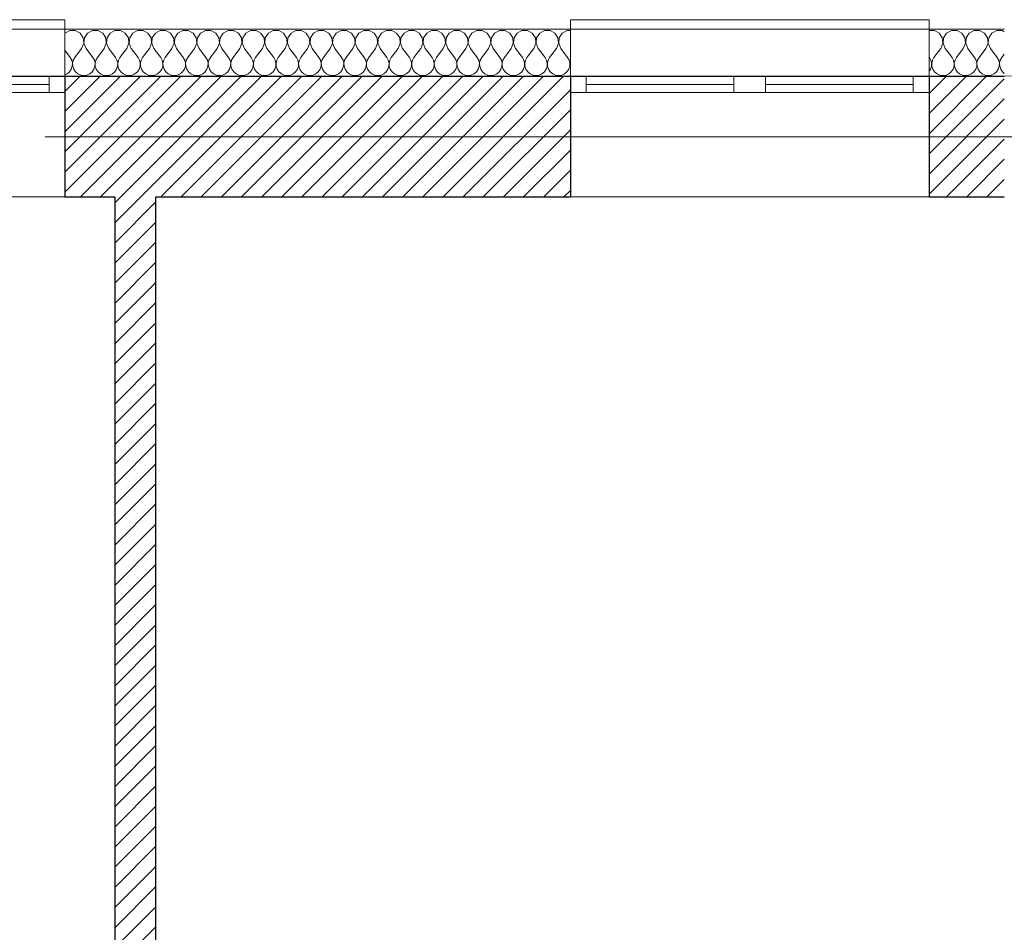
# Model space of a CAD drawing. Header units: millimetres. Extents: x -21056 to 421, y 9759 to 15589.
# Tile 119 of 120: x -175 to 136, y 11067 to 11355. Entities that reach past the tile are written whole.
import ezdxf

# ---------------------------------------------------------------- set-up
doc = ezdxf.new("R2010")
doc.units = ezdxf.units.MM
doc.header["$LTSCALE"] = 25
doc.header["$MEASUREMENT"] = 0
doc.linetypes.add('Kropki i Kreski', pattern=[670.277762, 352.777767, -176.388884, 0, -141.111112])
for name, color, linetype in [('Konstrukcja - Siatki mod', 7, 'Continuous'), ('KR_INW', 7, 'Continuous'), ('NAPIS_SODON', 7, 'Continuous')]:
    doc.layers.add(name, color=color, linetype=linetype)
for name, color, linetype, lineweight in [('Konstrukcja - Siatki mod_Nr_pióra__48', 1, 'Continuous', 15), ('KR_INW_Nr_pióra__101', 252, 'Continuous', 5), ('KR_INW_Nr_pióra__102', 3, 'Continuous', 5), ('KR_INW_Nr_pióra__27', 7, 'Continuous', 25), ('KR_INW_Nr_pióra__47', 7, 'Continuous', 15), ('NAPIS_SODON_Nr_pióra__1', 7, 'Continuous', 13), ('Okna ArchiCADa_Nr_pióra__1', 7, 'Continuous', 13)]:
    doc.layers.add(name, color=color, linetype=linetype, lineweight=lineweight)
pattern_1 = [(45, (0, 0), (-31.819804, 31.819804), [])]

# ---------------------------------------------------------------- blocks, each defined once
blk = doc.blocks.new('Strop_1', base_point=(179225, 121523.3))
at = {"layer": 'NAPIS_SODON_Nr_pióra__1', "linetype": 'Continuous', "flags": 128}
blk.add_lwpolyline([(179225, 121523.3), (179225.9, 107003.8), (250898.3, 107008.3), (250897.4, 121527.8)], close=True, dxfattribs=at)
blk = doc.blocks.new('*X320')
at = {"layer": 'KR_INW_Nr_pióra__102', "linetype": 'Continuous'}
for p, q in [((246098.4, 121670.9), (246083.2, 121662.8)), ((246115.8, 121670.9), (246098.4, 121670.9)), ((246131.2, 121662.7), (246115.8, 121670.9)), ((246140.8, 121648.2), (246131.2, 121662.7)), ((246154.5, 121662.7), (246144.9, 121648.2)), ((246169.9, 121670.9), (246154.5, 121662.7)), ((246187.3, 121670.9), (246169.9, 121670.9)), ((246202.6, 121662.7), (246187.3, 121670.9)), ((246212.2, 121648.2), (246202.6, 121662.7)), ((246226, 121662.7), (246216.3, 121648.2)), ((246241.3, 121670.9), (246226, 121662.7)), ((246258.7, 121670.9), (246241.3, 121670.9)), ((246274, 121662.7), (246258.7, 121670.9)), ((246283.7, 121648.2), (246274, 121662.7)), ((246297.4, 121662.7), (246287.8, 121648.2)), ((246312.7, 121670.9), (246297.4, 121662.7)), ((246330.1, 121670.9), (246312.7, 121670.9)), ((246345.5, 121662.7), (246330.1, 121670.9)), ((246355.1, 121648.2), (246345.5, 121662.7)), ((246368.8, 121662.7), (246359.2, 121648.2)), ((246384.2, 121670.9), (246368.8, 121662.7)), ((246401.6, 121670.9), (246384.2, 121670.9)), ((246416.9, 121662.7), (246401.6, 121670.9)), ((246426.5, 121648.2), (246416.9, 121662.7)), ((246440.3, 121662.7), (246430.6, 121648.2)), ((246455.6, 121670.9), (246440.3, 121662.7)), ((246473, 121670.9), (246455.6, 121670.9)), ((246488.3, 121662.7), (246473, 121670.9)), ((246497.9, 121648.2), (246488.3, 121662.7)), ((246511.7, 121662.7), (246502.1, 121648.2)), ((246527, 121670.9), (246511.7, 121662.7)), ((246544.4, 121670.9), (246527, 121670.9)), ((246559.7, 121662.7), (246544.4, 121670.9)), ((246569.4, 121648.2), (246559.7, 121662.7)), ((246583.1, 121662.7), (246573.5, 121648.2)), ((246598.4, 121670.9), (246583.1, 121662.7)), ((246615.8, 121670.9), (246598.4, 121670.9)), ((246631.2, 121662.7), (246615.8, 121670.9)), ((246640.8, 121648.2), (246631.2, 121662.7)), ((246654.5, 121662.7), (246644.9, 121648.2)), ((246669.9, 121670.9), (246654.5, 121662.7)), ((246687.3, 121670.9), (246669.9, 121670.9)), ((246702.6, 121662.7), (246687.3, 121670.9)), ((246712.2, 121648.2), (246702.6, 121662.7)), ((246726, 121662.7), (246716.3, 121648.2)), ((246741.3, 121670.9), (246726, 121662.7)), ((246758.7, 121670.9), (246741.3, 121670.9)), ((246774, 121662.7), (246758.7, 121670.9)), ((246783.7, 121648.2), (246774, 121662.7)), ((246797.4, 121662.7), (246787.8, 121648.2)), ((246812.7, 121670.9), (246797.4, 121662.7)), ((246830.1, 121670.9), (246812.7, 121670.9)), ((246845.5, 121662.7), (246830.1, 121670.9)), ((246855.1, 121648.2), (246845.5, 121662.7)), ((246868.8, 121662.7), (246859.2, 121648.2)), ((246884.2, 121670.9), (246868.8, 121662.7)), ((246901.6, 121670.9), (246884.2, 121670.9)), ((246916.9, 121662.7), (246901.6, 121670.9)), ((246926.5, 121648.2), (246916.9, 121662.7)), ((246940.3, 121662.7), (246930.6, 121648.2)), ((246955.6, 121670.9), (246940.3, 121662.7)), ((246973, 121670.9), (246955.6, 121670.9)), ((246988.3, 121662.7), (246973, 121670.9)), ((246997.9, 121648.2), (246988.3, 121662.7)), ((247011.7, 121662.7), (247002.1, 121648.2)), ((247027, 121670.9), (247011.7, 121662.7)), ((247044.4, 121670.9), (247027, 121670.9)), ((247059.7, 121662.7), (247044.4, 121670.9)), ((247069.4, 121648.2), (247059.7, 121662.7)), ((247083.1, 121662.7), (247073.5, 121648.2)), ((247098.4, 121670.9), (247083.1, 121662.7)), ((247115.8, 121670.9), (247098.4, 121670.9)), ((247131.2, 121662.7), (247115.8, 121670.9)), ((247140.8, 121648.2), (247131.2, 121662.7)), ((247154.5, 121662.7), (247144.9, 121648.2)), ((247169.9, 121670.9), (247154.5, 121662.7)), ((247187.3, 121670.9), (247169.9, 121670.9)), ((247202.6, 121662.7), (247187.3, 121670.9)), ((247212.2, 121648.2), (247202.6, 121662.7)), ((247226, 121662.7), (247216.3, 121648.2)), ((247241.3, 121670.9), (247226, 121662.7)), ((247258.7, 121670.9), (247241.3, 121670.9)), ((247274, 121662.7), (247258.7, 121670.9)), ((247283.7, 121648.2), (247274, 121662.7)), ((247297.4, 121662.7), (247287.8, 121648.2)), ((247312.7, 121670.9), (247297.4, 121662.7)), ((247330.1, 121670.9), (247312.7, 121670.9)), ((247345.5, 121662.7), (247330.1, 121670.9)), ((247355.1, 121648.2), (247345.5, 121662.7)), ((247368.8, 121662.7), (247359.2, 121648.2)), ((247384.2, 121670.9), (247368.8, 121662.7)), ((247401.6, 121670.9), (247384.2, 121670.9)), ((247416.9, 121662.7), (247401.6, 121670.9)), ((247426.5, 121648.2), (247416.9, 121662.7)), ((247440.3, 121662.7), (247430.6, 121648.2)), ((247455.6, 121670.9), (247440.3, 121662.7)), ((247473, 121670.9), (247455.6, 121670.9)), ((247488.3, 121662.7), (247473, 121670.9)), ((247497.9, 121648.2), (247488.3, 121662.7)), ((247511.7, 121662.7), (247502.1, 121648.2)), ((247527, 121670.9), (247511.7, 121662.7)), ((247544.4, 121670.9), (247527, 121670.9)), ((247559.7, 121662.7), (247544.4, 121670.9)), ((247569.4, 121648.2), (247559.7, 121662.7)), ((247583.1, 121662.7), (247573.5, 121648.2)), ((247598.4, 121670.9), (247583.1, 121662.7)), ((247615.8, 121670.9), (247598.4, 121670.9)), ((247631.2, 121662.7), (247615.8, 121670.9)), ((247640.8, 121648.2), (247631.2, 121662.7)), ((247654.5, 121662.7), (247644.9, 121648.2)), ((247669.9, 121670.9), (247654.5, 121662.7)), ((247679.9, 121670.9), (247669.9, 121670.9)), ((246135.7, 121614.9), (246142.4, 121630.9)), ((246142.4, 121630.9), (246140.8, 121648.2)), ((246144.9, 121648.2), (246143.3, 121630.9)), ((246143.3, 121630.9), (246150, 121614.9)), ((246207.1, 121614.9), (246213.9, 121630.9)), ((246213.9, 121630.9), (246212.2, 121648.2)), ((246216.3, 121648.2), (246214.7, 121630.9)), ((246214.7, 121630.9), (246221.4, 121614.9)), ((246278.6, 121614.9), (246285.3, 121630.9)), ((246285.3, 121630.9), (246283.7, 121648.2)), ((246287.8, 121648.2), (246286.1, 121630.9)), ((246286.1, 121630.9), (246292.9, 121614.9)), ((246350, 121614.9), (246356.7, 121630.9)), ((246356.7, 121630.9), (246355.1, 121648.2)), ((246359.2, 121648.2), (246357.6, 121630.9)), ((246357.6, 121630.9), (246364.3, 121614.9)), ((246421.4, 121614.9), (246428.2, 121630.9)), ((246428.2, 121630.9), (246426.5, 121648.2)), ((246430.6, 121648.2), (246429, 121630.9)), ((246429, 121630.9), (246435.7, 121614.9)), ((246492.9, 121614.9), (246499.6, 121630.9)), ((246499.6, 121630.9), (246497.9, 121648.2)), ((246502.1, 121648.2), (246500.4, 121630.9)), ((246500.4, 121630.9), (246507.1, 121614.9)), ((246564.3, 121614.9), (246571, 121630.9)), ((246571, 121630.9), (246569.4, 121648.2)), ((246573.5, 121648.2), (246571.8, 121630.9)), ((246571.8, 121630.9), (246578.6, 121614.9)), ((246635.7, 121614.9), (246642.4, 121630.9)), ((246642.4, 121630.9), (246640.8, 121648.2)), ((246644.9, 121648.2), (246643.3, 121630.9)), ((246643.3, 121630.9), (246650, 121614.9)), ((246707.1, 121614.9), (246713.9, 121630.9)), ((246713.9, 121630.9), (246712.2, 121648.2)), ((246716.3, 121648.2), (246714.7, 121630.9)), ((246714.7, 121630.9), (246721.4, 121614.9)), ((246778.6, 121614.9), (246785.3, 121630.9)), ((246785.3, 121630.9), (246783.7, 121648.2)), ((246787.8, 121648.2), (246786.1, 121630.9)), ((246786.1, 121630.9), (246792.9, 121614.9)), ((246850, 121614.9), (246856.7, 121630.9)), ((246856.7, 121630.9), (246855.1, 121648.2)), ((246859.2, 121648.2), (246857.6, 121630.9)), ((246857.6, 121630.9), (246864.3, 121614.9)), ((246921.4, 121614.9), (246928.2, 121630.9)), ((246928.2, 121630.9), (246926.5, 121648.2)), ((246930.6, 121648.2), (246929, 121630.9)), ((246929, 121630.9), (246935.7, 121614.9)), ((246992.9, 121614.9), (246999.6, 121630.9)), ((246999.6, 121630.9), (246997.9, 121648.2)), ((247002.1, 121648.2), (247000.4, 121630.9)), ((247000.4, 121630.9), (247007.1, 121614.9)), ((247064.3, 121614.9), (247071, 121630.9)), ((247071, 121630.9), (247069.4, 121648.2)), ((247073.5, 121648.2), (247071.8, 121630.9)), ((247071.8, 121630.9), (247078.6, 121614.9)), ((247135.7, 121614.9), (247142.4, 121630.9)), ((247142.4, 121630.9), (247140.8, 121648.2)), ((247144.9, 121648.2), (247143.3, 121630.9)), ((247143.3, 121630.9), (247150, 121614.9)), ((247207.1, 121614.9), (247213.9, 121630.9)), ((247213.9, 121630.9), (247212.2, 121648.2)), ((247216.3, 121648.2), (247214.7, 121630.9)), ((247214.7, 121630.9), (247221.4, 121614.9)), ((247278.6, 121614.9), (247285.3, 121630.9)), ((247285.3, 121630.9), (247283.7, 121648.2)), ((247287.8, 121648.2), (247286.1, 121630.9)), ((247286.1, 121630.9), (247292.9, 121614.9)), ((247350, 121614.9), (247356.7, 121630.9)), ((247356.7, 121630.9), (247355.1, 121648.2)), ((247359.2, 121648.2), (247357.6, 121630.9)), ((247357.6, 121630.9), (247364.3, 121614.9)), ((247421.4, 121614.9), (247428.2, 121630.9)), ((247428.2, 121630.9), (247426.5, 121648.2)), ((247430.6, 121648.2), (247429, 121630.9)), ((247429, 121630.9), (247435.7, 121614.9)), ((247492.9, 121614.9), (247499.6, 121630.9)), ((247499.6, 121630.9), (247497.9, 121648.2)), ((247502.1, 121648.2), (247500.4, 121630.9)), ((247500.4, 121630.9), (247507.1, 121614.9)), ((247564.3, 121614.9), (247571, 121630.9)), ((247571, 121630.9), (247569.4, 121648.2)), ((247573.5, 121648.2), (247571.8, 121630.9)), ((247571.8, 121630.9), (247578.6, 121614.9)), ((247635.7, 121614.9), (247642.4, 121630.9)), ((247642.4, 121630.9), (247640.8, 121648.2)), ((247644.9, 121648.2), (247643.3, 121630.9)), ((247643.3, 121630.9), (247650, 121614.9)), ((246083.2, 121608.7), (246100, 121586.3)), ((246135.7, 121614.9), (246114.3, 121586.3)), ((246150, 121614.9), (246171.4, 121586.3)), ((246207.1, 121614.9), (246185.7, 121586.3)), ((246221.4, 121614.9), (246242.9, 121586.3)), ((246278.6, 121614.9), (246257.1, 121586.3)), ((246292.9, 121614.9), (246314.3, 121586.3)), ((246350, 121614.9), (246328.6, 121586.3)), ((246364.3, 121614.9), (246385.7, 121586.3)), ((246421.4, 121614.9), (246400, 121586.3)), ((246435.7, 121614.9), (246457.1, 121586.3)), ((246492.9, 121614.9), (246471.4, 121586.3)), ((246507.1, 121614.9), (246528.6, 121586.3)), ((246564.3, 121614.9), (246542.9, 121586.3)), ((246578.6, 121614.9), (246600, 121586.3)), ((246635.7, 121614.9), (246614.3, 121586.3)), ((246650, 121614.9), (246671.4, 121586.3)), ((246707.1, 121614.9), (246685.7, 121586.3)), ((246721.4, 121614.9), (246742.9, 121586.3)), ((246778.6, 121614.9), (246757.1, 121586.3)), ((246792.9, 121614.9), (246814.3, 121586.3)), ((246850, 121614.9), (246828.6, 121586.3)), ((246864.3, 121614.9), (246885.7, 121586.3)), ((246921.4, 121614.9), (246900, 121586.3)), ((246935.7, 121614.9), (246957.1, 121586.3)), ((246992.9, 121614.9), (246971.4, 121586.3)), ((247007.1, 121614.9), (247028.6, 121586.3)), ((247064.3, 121614.9), (247042.9, 121586.3)), ((247078.6, 121614.9), (247100, 121586.3)), ((247135.7, 121614.9), (247114.3, 121586.3)), ((247150, 121614.9), (247171.4, 121586.3)), ((247207.1, 121614.9), (247185.7, 121586.3)), ((247221.4, 121614.9), (247242.9, 121586.3)), ((247278.6, 121614.9), (247257.1, 121586.3)), ((247292.9, 121614.9), (247314.3, 121586.3)), ((247350, 121614.9), (247328.6, 121586.3)), ((247364.3, 121614.9), (247385.7, 121586.3)), ((247421.4, 121614.9), (247400, 121586.3)), ((247435.7, 121614.9), (247457.1, 121586.3)), ((247492.9, 121614.9), (247471.4, 121586.3)), ((247507.1, 121614.9), (247528.6, 121586.3)), ((247564.3, 121614.9), (247542.9, 121586.3)), ((247578.6, 121614.9), (247600, 121586.3)), ((247635.7, 121614.9), (247614.3, 121586.3)), ((247650, 121614.9), (247671.4, 121586.3)), ((246104.8, 121577.7), (246100, 121586.3)), ((246107, 121568.1), (246104.8, 121577.7)), ((246106.5, 121558.2), (246107, 121568.1)), ((246109.5, 121577.7), (246107.3, 121568.1)), ((246107.3, 121568.1), (246107.8, 121558.2)), ((246114.3, 121586.3), (246109.5, 121577.7)), ((246176.2, 121577.7), (246171.4, 121586.3)), ((246178.4, 121568.1), (246176.2, 121577.7)), ((246177.9, 121558.2), (246178.4, 121568.1)), ((246180.9, 121577.7), (246178.7, 121568.1)), ((246178.7, 121568.1), (246179.2, 121558.2)), ((246185.7, 121586.3), (246180.9, 121577.7)), ((246247.6, 121577.7), (246242.9, 121586.3)), ((246249.9, 121568.1), (246247.6, 121577.7)), ((246249.4, 121558.2), (246249.9, 121568.1)), ((246252.4, 121577.7), (246250.1, 121568.1)), ((246250.1, 121568.1), (246250.6, 121558.2)), ((246257.1, 121586.3), (246252.4, 121577.7)), ((246319.1, 121577.7), (246314.3, 121586.3)), ((246321.3, 121568.1), (246319.1, 121577.7)), ((246320.8, 121558.2), (246321.3, 121568.1)), ((246323.8, 121577.7), (246321.6, 121568.1)), ((246321.6, 121568.1), (246322.1, 121558.2)), ((246328.6, 121586.3), (246323.8, 121577.7)), ((246390.5, 121577.7), (246385.7, 121586.3)), ((246392.7, 121568.1), (246390.5, 121577.7)), ((246392.2, 121558.2), (246392.7, 121568.1)), ((246395.2, 121577.7), (246393, 121568.1)), ((246393, 121568.1), (246393.5, 121558.2)), ((246400, 121586.3), (246395.2, 121577.7)), ((246461.9, 121577.7), (246457.1, 121586.3)), ((246464.1, 121568.1), (246461.9, 121577.7)), ((246463.7, 121558.2), (246464.1, 121568.1)), ((246466.7, 121577.7), (246464.4, 121568.1)), ((246464.4, 121568.1), (246464.9, 121558.2)), ((246471.4, 121586.3), (246466.7, 121577.7)), ((246533.3, 121577.7), (246528.6, 121586.3)), ((246535.6, 121568.1), (246533.3, 121577.7)), ((246535.1, 121558.2), (246535.6, 121568.1)), ((246538.1, 121577.7), (246535.9, 121568.1)), ((246535.9, 121568.1), (246536.3, 121558.2)), ((246542.9, 121586.3), (246538.1, 121577.7)), ((246604.8, 121577.7), (246600, 121586.3)), ((246607, 121568.1), (246604.8, 121577.7)), ((246606.5, 121558.2), (246607, 121568.1)), ((246609.5, 121577.7), (246607.3, 121568.1)), ((246607.3, 121568.1), (246607.8, 121558.2)), ((246614.3, 121586.3), (246609.5, 121577.7)), ((246676.2, 121577.7), (246671.4, 121586.3)), ((246678.4, 121568.1), (246676.2, 121577.7)), ((246677.9, 121558.2), (246678.4, 121568.1)), ((246680.9, 121577.7), (246678.7, 121568.1)), ((246678.7, 121568.1), (246679.2, 121558.2)), ((246685.7, 121586.3), (246680.9, 121577.7)), ((246747.6, 121577.7), (246742.9, 121586.3)), ((246749.9, 121568.1), (246747.6, 121577.7)), ((246749.4, 121558.2), (246749.9, 121568.1)), ((246752.4, 121577.7), (246750.1, 121568.1)), ((246750.1, 121568.1), (246750.6, 121558.2)), ((246757.1, 121586.3), (246752.4, 121577.7)), ((246819.1, 121577.7), (246814.3, 121586.3)), ((246821.3, 121568.1), (246819.1, 121577.7)), ((246820.8, 121558.2), (246821.3, 121568.1)), ((246823.8, 121577.7), (246821.6, 121568.1)), ((246821.6, 121568.1), (246822.1, 121558.2)), ((246828.6, 121586.3), (246823.8, 121577.7)), ((246890.5, 121577.7), (246885.7, 121586.3)), ((246892.7, 121568.1), (246890.5, 121577.7)), ((246892.2, 121558.2), (246892.7, 121568.1)), ((246895.2, 121577.7), (246893, 121568.1)), ((246893, 121568.1), (246893.5, 121558.2)), ((246900, 121586.3), (246895.2, 121577.7)), ((246961.9, 121577.7), (246957.1, 121586.3)), ((246964.1, 121568.1), (246961.9, 121577.7)), ((246963.7, 121558.2), (246964.1, 121568.1)), ((246966.7, 121577.7), (246964.4, 121568.1)), ((246964.4, 121568.1), (246964.9, 121558.2)), ((246971.4, 121586.3), (246966.7, 121577.7)), ((247033.3, 121577.7), (247028.6, 121586.3)), ((247035.6, 121568.1), (247033.3, 121577.7)), ((247035.1, 121558.2), (247035.6, 121568.1)), ((247038.1, 121577.7), (247035.9, 121568.1)), ((247035.9, 121568.1), (247036.3, 121558.2)), ((247042.9, 121586.3), (247038.1, 121577.7)), ((247104.8, 121577.7), (247100, 121586.3)), ((247107, 121568.1), (247104.8, 121577.7)), ((247106.5, 121558.2), (247107, 121568.1)), ((247109.5, 121577.7), (247107.3, 121568.1)), ((247107.3, 121568.1), (247107.8, 121558.2)), ((247114.3, 121586.3), (247109.5, 121577.7)), ((247176.2, 121577.7), (247171.4, 121586.3)), ((247178.4, 121568.1), (247176.2, 121577.7)), ((247177.9, 121558.2), (247178.4, 121568.1)), ((247180.9, 121577.7), (247178.7, 121568.1)), ((247178.7, 121568.1), (247179.2, 121558.2)), ((247185.7, 121586.3), (247180.9, 121577.7)), ((247247.6, 121577.7), (247242.9, 121586.3)), ((247249.9, 121568.1), (247247.6, 121577.7)), ((247249.4, 121558.2), (247249.9, 121568.1)), ((247252.4, 121577.7), (247250.1, 121568.1)), ((247250.1, 121568.1), (247250.6, 121558.2)), ((247257.1, 121586.3), (247252.4, 121577.7)), ((247319.1, 121577.7), (247314.3, 121586.3)), ((247321.3, 121568.1), (247319.1, 121577.7)), ((247320.8, 121558.2), (247321.3, 121568.1)), ((247323.8, 121577.7), (247321.6, 121568.1)), ((247321.6, 121568.1), (247322.1, 121558.2)), ((247328.6, 121586.3), (247323.8, 121577.7)), ((247390.5, 121577.7), (247385.7, 121586.3)), ((247392.7, 121568.1), (247390.5, 121577.7)), ((247392.2, 121558.2), (247392.7, 121568.1)), ((247395.2, 121577.7), (247393, 121568.1)), ((247393, 121568.1), (247393.5, 121558.2)), ((247400, 121586.3), (247395.2, 121577.7)), ((247461.9, 121577.7), (247457.1, 121586.3)), ((247464.1, 121568.1), (247461.9, 121577.7)), ((247463.7, 121558.2), (247464.1, 121568.1)), ((247466.7, 121577.7), (247464.4, 121568.1)), ((247464.4, 121568.1), (247464.9, 121558.2)), ((247471.4, 121586.3), (247466.7, 121577.7)), ((247533.3, 121577.7), (247528.6, 121586.3)), ((247535.6, 121568.1), (247533.3, 121577.7)), ((247535.1, 121558.2), (247535.6, 121568.1)), ((247538.1, 121577.7), (247535.9, 121568.1)), ((247535.9, 121568.1), (247536.3, 121558.2)), ((247542.9, 121586.3), (247538.1, 121577.7)), ((247604.8, 121577.7), (247600, 121586.3)), ((247607, 121568.1), (247604.8, 121577.7)), ((247606.5, 121558.2), (247607, 121568.1)), ((247609.5, 121577.7), (247607.3, 121568.1)), ((247607.3, 121568.1), (247607.8, 121558.2)), ((247614.3, 121586.3), (247609.5, 121577.7)), ((247676.2, 121577.7), (247671.4, 121586.3)), ((247678.4, 121568.1), (247676.2, 121577.7)), ((247677.9, 121558.2), (247678.4, 121568.1)), ((247679.9, 121573.3), (247678.7, 121568.1)), ((247678.7, 121568.1), (247679.2, 121558.2)), ((246083.2, 121531.4), (246090.2, 121534.5)), ((246090.2, 121534.5), (246097.8, 121540.8)), ((246097.8, 121540.8), (246103.4, 121548.9)), ((246103.4, 121548.9), (246106.5, 121558.2)), ((246107.8, 121558.2), (246110.9, 121548.9)), ((246110.9, 121548.9), (246116.5, 121540.8)), ((246116.5, 121540.8), (246124.1, 121534.5)), ((246124.1, 121534.5), (246133.1, 121530.5)), ((246152.6, 121530.5), (246161.6, 121534.5)), ((246161.6, 121534.5), (246169.2, 121540.8)), ((246169.2, 121540.8), (246174.8, 121548.9)), ((246174.8, 121548.9), (246177.9, 121558.2)), ((246179.2, 121558.2), (246182.3, 121548.9)), ((246182.3, 121548.9), (246187.9, 121540.8)), ((246187.9, 121540.8), (246195.5, 121534.5)), ((246195.5, 121534.5), (246204.5, 121530.5)), ((246224, 121530.5), (246233.1, 121534.5)), ((246233.1, 121534.5), (246240.6, 121540.8)), ((246240.6, 121540.8), (246246.2, 121548.9)), ((246246.2, 121548.9), (246249.4, 121558.2)), ((246250.6, 121558.2), (246253.8, 121548.9)), ((246253.8, 121548.9), (246259.4, 121540.8)), ((246259.4, 121540.8), (246266.9, 121534.5)), ((246266.9, 121534.5), (246276, 121530.5)), ((246295.5, 121530.5), (246304.5, 121534.5)), ((246304.5, 121534.5), (246312.1, 121540.8)), ((246312.1, 121540.8), (246317.7, 121548.9)), ((246317.7, 121548.9), (246320.8, 121558.2)), ((246322.1, 121558.2), (246325.2, 121548.9)), ((246325.2, 121548.9), (246330.8, 121540.8)), ((246330.8, 121540.8), (246338.4, 121534.5)), ((246338.4, 121534.5), (246347.4, 121530.5)), ((246366.9, 121530.5), (246375.9, 121534.5)), ((246375.9, 121534.5), (246383.5, 121540.8)), ((246383.5, 121540.8), (246389.1, 121548.9)), ((246389.1, 121548.9), (246392.2, 121558.2)), ((246393.5, 121558.2), (246396.6, 121548.9)), ((246396.6, 121548.9), (246402.2, 121540.8)), ((246402.2, 121540.8), (246409.8, 121534.5)), ((246409.8, 121534.5), (246418.8, 121530.5)), ((246438.3, 121530.5), (246447.3, 121534.5)), ((246447.3, 121534.5), (246454.9, 121540.8)), ((246454.9, 121540.8), (246460.5, 121548.9)), ((246460.5, 121548.9), (246463.7, 121558.2)), ((246464.9, 121558.2), (246468.1, 121548.9)), ((246468.1, 121548.9), (246473.6, 121540.8)), ((246473.6, 121540.8), (246481.2, 121534.5)), ((246481.2, 121534.5), (246490.2, 121530.5)), ((246509.8, 121530.5), (246518.8, 121534.5)), ((246518.8, 121534.5), (246526.4, 121540.8)), ((246526.4, 121540.8), (246531.9, 121548.9)), ((246531.9, 121548.9), (246535.1, 121558.2)), ((246536.3, 121558.2), (246539.5, 121548.9)), ((246539.5, 121548.9), (246545.1, 121540.8)), ((246545.1, 121540.8), (246552.7, 121534.5)), ((246552.7, 121534.5), (246561.7, 121530.5)), ((246581.2, 121530.5), (246590.2, 121534.5)), ((246590.2, 121534.5), (246597.8, 121540.8)), ((246597.8, 121540.8), (246603.4, 121548.9)), ((246603.4, 121548.9), (246606.5, 121558.2)), ((246607.8, 121558.2), (246610.9, 121548.9)), ((246610.9, 121548.9), (246616.5, 121540.8)), ((246616.5, 121540.8), (246624.1, 121534.5)), ((246624.1, 121534.5), (246633.1, 121530.5)), ((246652.6, 121530.5), (246661.6, 121534.5)), ((246661.6, 121534.5), (246669.2, 121540.8)), ((246669.2, 121540.8), (246674.8, 121548.9)), ((246674.8, 121548.9), (246677.9, 121558.2)), ((246679.2, 121558.2), (246682.3, 121548.9)), ((246682.3, 121548.9), (246687.9, 121540.8)), ((246687.9, 121540.8), (246695.5, 121534.5)), ((246695.5, 121534.5), (246704.5, 121530.5)), ((246724, 121530.5), (246733.1, 121534.5)), ((246733.1, 121534.5), (246740.6, 121540.8)), ((246740.6, 121540.8), (246746.2, 121548.9)), ((246746.2, 121548.9), (246749.4, 121558.2)), ((246750.6, 121558.2), (246753.8, 121548.9)), ((246753.8, 121548.9), (246759.4, 121540.8)), ((246759.4, 121540.8), (246766.9, 121534.5)), ((246766.9, 121534.5), (246776, 121530.5)), ((246795.5, 121530.5), (246804.5, 121534.5)), ((246804.5, 121534.5), (246812.1, 121540.8)), ((246812.1, 121540.8), (246817.7, 121548.9)), ((246817.7, 121548.9), (246820.8, 121558.2)), ((246822.1, 121558.2), (246825.2, 121548.9)), ((246825.2, 121548.9), (246830.8, 121540.8)), ((246830.8, 121540.8), (246838.4, 121534.5)), ((246838.4, 121534.5), (246847.4, 121530.5)), ((246866.9, 121530.5), (246875.9, 121534.5)), ((246875.9, 121534.5), (246883.5, 121540.8)), ((246883.5, 121540.8), (246889.1, 121548.9)), ((246889.1, 121548.9), (246892.2, 121558.2)), ((246893.5, 121558.2), (246896.6, 121548.9)), ((246896.6, 121548.9), (246902.2, 121540.8)), ((246902.2, 121540.8), (246909.8, 121534.5)), ((246909.8, 121534.5), (246918.8, 121530.5)), ((246938.3, 121530.5), (246947.3, 121534.5)), ((246947.3, 121534.5), (246954.9, 121540.8)), ((246954.9, 121540.8), (246960.5, 121548.9)), ((246960.5, 121548.9), (246963.7, 121558.2)), ((246964.9, 121558.2), (246968.1, 121548.9)), ((246968.1, 121548.9), (246973.6, 121540.8)), ((246973.6, 121540.8), (246981.2, 121534.5)), ((246981.2, 121534.5), (246990.2, 121530.5)), ((247009.8, 121530.5), (247018.8, 121534.5)), ((247018.8, 121534.5), (247026.4, 121540.8)), ((247026.4, 121540.8), (247031.9, 121548.9)), ((247031.9, 121548.9), (247035.1, 121558.2)), ((247036.3, 121558.2), (247039.5, 121548.9)), ((247039.5, 121548.9), (247045.1, 121540.8)), ((247045.1, 121540.8), (247052.7, 121534.5)), ((247052.7, 121534.5), (247061.7, 121530.5)), ((247081.2, 121530.5), (247090.2, 121534.5)), ((247090.2, 121534.5), (247097.8, 121540.8)), ((247097.8, 121540.8), (247103.4, 121548.9)), ((247103.4, 121548.9), (247106.5, 121558.2)), ((247107.8, 121558.2), (247110.9, 121548.9)), ((247110.9, 121548.9), (247116.5, 121540.8)), ((247116.5, 121540.8), (247124.1, 121534.5)), ((247124.1, 121534.5), (247133.1, 121530.5)), ((247152.6, 121530.5), (247161.6, 121534.5)), ((247161.6, 121534.5), (247169.2, 121540.8)), ((247169.2, 121540.8), (247174.8, 121548.9)), ((247174.8, 121548.9), (247177.9, 121558.2)), ((247179.2, 121558.2), (247182.3, 121548.9)), ((247182.3, 121548.9), (247187.9, 121540.8)), ((247187.9, 121540.8), (247195.5, 121534.5)), ((247195.5, 121534.5), (247204.5, 121530.5)), ((247224, 121530.5), (247233.1, 121534.5)), ((247233.1, 121534.5), (247240.6, 121540.8)), ((247240.6, 121540.8), (247246.2, 121548.9)), ((247246.2, 121548.9), (247249.4, 121558.2)), ((247250.6, 121558.2), (247253.8, 121548.9)), ((247253.8, 121548.9), (247259.4, 121540.8)), ((247259.4, 121540.8), (247266.9, 121534.5)), ((247266.9, 121534.5), (247276, 121530.5)), ((247295.5, 121530.5), (247304.5, 121534.5)), ((247304.5, 121534.5), (247312.1, 121540.8)), ((247312.1, 121540.8), (247317.7, 121548.9)), ((247317.7, 121548.9), (247320.8, 121558.2)), ((247322.1, 121558.2), (247325.2, 121548.9)), ((247325.2, 121548.9), (247330.8, 121540.8)), ((247330.8, 121540.8), (247338.4, 121534.5)), ((247338.4, 121534.5), (247347.4, 121530.5)), ((247366.9, 121530.5), (247375.9, 121534.5)), ((247375.9, 121534.5), (247383.5, 121540.8)), ((247383.5, 121540.8), (247389.1, 121548.9)), ((247389.1, 121548.9), (247392.2, 121558.2)), ((247393.5, 121558.2), (247396.6, 121548.9)), ((247396.6, 121548.9), (247402.2, 121540.8)), ((247402.2, 121540.8), (247409.8, 121534.5)), ((247409.8, 121534.5), (247418.8, 121530.5)), ((247438.3, 121530.5), (247447.3, 121534.5)), ((247447.3, 121534.5), (247454.9, 121540.8)), ((247454.9, 121540.8), (247460.5, 121548.9)), ((247460.5, 121548.9), (247463.7, 121558.2)), ((247464.9, 121558.2), (247468.1, 121548.9)), ((247468.1, 121548.9), (247473.6, 121540.8)), ((247473.6, 121540.8), (247481.2, 121534.5)), ((247481.2, 121534.5), (247490.2, 121530.5)), ((247509.8, 121530.5), (247518.8, 121534.5)), ((247518.8, 121534.5), (247526.4, 121540.8)), ((247526.4, 121540.8), (247531.9, 121548.9)), ((247531.9, 121548.9), (247535.1, 121558.2)), ((247536.3, 121558.2), (247539.5, 121548.9)), ((247539.5, 121548.9), (247545.1, 121540.8)), ((247545.1, 121540.8), (247552.7, 121534.5)), ((247552.7, 121534.5), (247561.7, 121530.5)), ((247581.2, 121530.5), (247590.2, 121534.5)), ((247590.2, 121534.5), (247597.8, 121540.8)), ((247597.8, 121540.8), (247603.4, 121548.9)), ((247603.4, 121548.9), (247606.5, 121558.2)), ((247607.8, 121558.2), (247610.9, 121548.9)), ((247610.9, 121548.9), (247616.5, 121540.8)), ((247616.5, 121540.8), (247624.1, 121534.5)), ((247624.1, 121534.5), (247633.1, 121530.5)), ((247652.6, 121530.5), (247661.6, 121534.5)), ((247661.6, 121534.5), (247669.2, 121540.8)), ((247669.2, 121540.8), (247674.8, 121548.9)), ((247674.8, 121548.9), (247677.9, 121558.2)), ((247679.2, 121558.2), (247679.9, 121556.1)), ((246133.1, 121530.5), (246142.9, 121529.2)), ((246142.9, 121529.2), (246152.6, 121530.5)), ((246204.5, 121530.5), (246214.3, 121529.2)), ((246214.3, 121529.2), (246224, 121530.5)), ((246276, 121530.5), (246285.7, 121529.2)), ((246285.7, 121529.2), (246295.5, 121530.5)), ((246347.4, 121530.5), (246357.1, 121529.2)), ((246357.1, 121529.2), (246366.9, 121530.5)), ((246418.8, 121530.5), (246428.6, 121529.2)), ((246428.6, 121529.2), (246438.3, 121530.5)), ((246490.2, 121530.5), (246500, 121529.2)), ((246500, 121529.2), (246509.8, 121530.5)), ((246561.7, 121530.5), (246571.4, 121529.2)), ((246571.4, 121529.2), (246581.2, 121530.5)), ((246633.1, 121530.5), (246642.9, 121529.2)), ((246642.9, 121529.2), (246652.6, 121530.5)), ((246704.5, 121530.5), (246714.3, 121529.2)), ((246714.3, 121529.2), (246724, 121530.5)), ((246776, 121530.5), (246785.7, 121529.2)), ((246785.7, 121529.2), (246795.5, 121530.5)), ((246847.4, 121530.5), (246857.1, 121529.2)), ((246857.1, 121529.2), (246866.9, 121530.5)), ((246918.8, 121530.5), (246928.6, 121529.2)), ((246928.6, 121529.2), (246938.3, 121530.5)), ((246990.2, 121530.5), (247000, 121529.2)), ((247000, 121529.2), (247009.8, 121530.5)), ((247061.7, 121530.5), (247071.4, 121529.2)), ((247071.4, 121529.2), (247081.2, 121530.5)), ((247133.1, 121530.5), (247142.9, 121529.2)), ((247142.9, 121529.2), (247152.6, 121530.5)), ((247204.5, 121530.5), (247214.3, 121529.2)), ((247214.3, 121529.2), (247224, 121530.5)), ((247276, 121530.5), (247285.7, 121529.2)), ((247285.7, 121529.2), (247295.5, 121530.5)), ((247347.4, 121530.5), (247357.1, 121529.2)), ((247357.1, 121529.2), (247366.9, 121530.5)), ((247418.8, 121530.5), (247428.6, 121529.2)), ((247428.6, 121529.2), (247438.3, 121530.5)), ((247490.2, 121530.5), (247500, 121529.2)), ((247500, 121529.2), (247509.8, 121530.5)), ((247561.7, 121530.5), (247571.4, 121529.2)), ((247571.4, 121529.2), (247581.2, 121530.5)), ((247633.1, 121530.5), (247642.9, 121529.2)), ((247642.9, 121529.2), (247652.6, 121530.5))]:
    blk.add_line(p, q, dxfattribs=at)
blk = doc.blocks.new('*X321')
at = {"layer": 'KR_INW_Nr_pióra__102', "linetype": 'Continuous'}
for p, q in [((248830.1, 121670.9), (248813.4, 121670.9)), ((248845.5, 121662.7), (248830.1, 121670.9)), ((248855.1, 121648.2), (248845.5, 121662.7)), ((248868.8, 121662.7), (248859.2, 121648.2)), ((248884.2, 121670.9), (248868.8, 121662.7)), ((248901.6, 121670.9), (248884.2, 121670.9)), ((248916.9, 121662.7), (248901.6, 121670.9)), ((248926.5, 121648.2), (248916.9, 121662.7)), ((248940.3, 121662.7), (248930.6, 121648.2)), ((248955.6, 121670.9), (248940.3, 121662.7)), ((248973, 121670.9), (248955.6, 121670.9)), ((248988.3, 121662.7), (248973, 121670.9)), ((248997.9, 121648.2), (248988.3, 121662.7)), ((249011.7, 121662.7), (249002.1, 121648.2)), ((249027, 121670.9), (249011.7, 121662.7)), ((249044.4, 121670.9), (249027, 121670.9)), ((249050.9, 121667.5), (249044.4, 121670.9)), ((248850, 121614.9), (248856.7, 121630.9)), ((248856.7, 121630.9), (248855.1, 121648.2)), ((248859.2, 121648.2), (248857.6, 121630.9)), ((248857.6, 121630.9), (248864.3, 121614.9)), ((248921.4, 121614.9), (248928.2, 121630.9)), ((248928.2, 121630.9), (248926.5, 121648.2)), ((248930.6, 121648.2), (248929, 121630.9)), ((248929, 121630.9), (248935.7, 121614.9)), ((248992.9, 121614.9), (248999.6, 121630.9)), ((248999.6, 121630.9), (248997.9, 121648.2)), ((249002.1, 121648.2), (249000.4, 121630.9)), ((249000.4, 121630.9), (249007.1, 121614.9)), ((248850, 121614.9), (248828.6, 121586.3)), ((248864.3, 121614.9), (248885.7, 121586.3)), ((248921.4, 121614.9), (248900, 121586.3)), ((248935.7, 121614.9), (248957.1, 121586.3)), ((248992.9, 121614.9), (248971.4, 121586.3)), ((249007.1, 121614.9), (249028.6, 121586.3)), ((249050.9, 121597), (249042.9, 121586.3)), ((248813.4, 121587.5), (248814.3, 121586.3)), ((248819.1, 121577.7), (248814.3, 121586.3)), ((248821.3, 121568.1), (248819.1, 121577.7)), ((248820.8, 121558.2), (248821.3, 121568.1)), ((248823.8, 121577.7), (248821.6, 121568.1)), ((248821.6, 121568.1), (248822.1, 121558.2)), ((248828.6, 121586.3), (248823.8, 121577.7)), ((248890.5, 121577.7), (248885.7, 121586.3)), ((248892.7, 121568.1), (248890.5, 121577.7)), ((248892.2, 121558.2), (248892.7, 121568.1)), ((248895.2, 121577.7), (248893, 121568.1)), ((248893, 121568.1), (248893.5, 121558.2)), ((248900, 121586.3), (248895.2, 121577.7)), ((248961.9, 121577.7), (248957.1, 121586.3)), ((248964.1, 121568.1), (248961.9, 121577.7)), ((248963.7, 121558.2), (248964.1, 121568.1)), ((248966.7, 121577.7), (248964.4, 121568.1)), ((248964.4, 121568.1), (248964.9, 121558.2)), ((248971.4, 121586.3), (248966.7, 121577.7)), ((249033.3, 121577.7), (249028.6, 121586.3)), ((249035.6, 121568.1), (249033.3, 121577.7)), ((249035.1, 121558.2), (249035.6, 121568.1)), ((249038.1, 121577.7), (249035.9, 121568.1)), ((249035.9, 121568.1), (249036.3, 121558.2)), ((249042.9, 121586.3), (249038.1, 121577.7)), ((248813.4, 121542.8), (248817.7, 121548.9)), ((248817.7, 121548.9), (248820.8, 121558.2)), ((248822.1, 121558.2), (248825.2, 121548.9)), ((248825.2, 121548.9), (248830.8, 121540.8)), ((248830.8, 121540.8), (248838.4, 121534.5)), ((248838.4, 121534.5), (248847.4, 121530.5)), ((248866.9, 121530.5), (248875.9, 121534.5)), ((248875.9, 121534.5), (248883.5, 121540.8)), ((248883.5, 121540.8), (248889.1, 121548.9)), ((248889.1, 121548.9), (248892.2, 121558.2)), ((248893.5, 121558.2), (248896.6, 121548.9)), ((248896.6, 121548.9), (248902.2, 121540.8)), ((248902.2, 121540.8), (248909.8, 121534.5)), ((248909.8, 121534.5), (248918.8, 121530.5)), ((248938.3, 121530.5), (248947.3, 121534.5)), ((248947.3, 121534.5), (248954.9, 121540.8)), ((248954.9, 121540.8), (248960.5, 121548.9)), ((248960.5, 121548.9), (248963.7, 121558.2)), ((248964.9, 121558.2), (248968.1, 121548.9)), ((248968.1, 121548.9), (248973.6, 121540.8)), ((248973.6, 121540.8), (248981.2, 121534.5)), ((248981.2, 121534.5), (248990.2, 121530.5)), ((249009.8, 121530.5), (249018.8, 121534.5)), ((249018.8, 121534.5), (249026.4, 121540.8)), ((249026.4, 121540.8), (249031.9, 121548.9)), ((249031.9, 121548.9), (249035.1, 121558.2)), ((249036.3, 121558.2), (249039.5, 121548.9)), ((249039.5, 121548.9), (249045.1, 121540.8)), ((249045.1, 121540.8), (249050.9, 121535.9)), ((248847.4, 121530.5), (248857.1, 121529.2)), ((248857.1, 121529.2), (248866.9, 121530.5)), ((248918.8, 121530.5), (248928.6, 121529.2)), ((248928.6, 121529.2), (248938.3, 121530.5)), ((248990.2, 121530.5), (249000, 121529.2)), ((249000, 121529.2), (249009.8, 121530.5))]:
    blk.add_line(p, q, dxfattribs=at)
blk = doc.blocks.new('Okno podwójne 19_2')
at = {"layer": 'Okna ArchiCADa_Nr_pióra__1', "linetype": 'Continuous'}
for p, q in [((-566.75, 330), (566.75, 330)), ((-566.75, 0), (-516.75, 0)), ((-566.75, -50), (-566.75, 0)), ((-516.75, 0), (-516.75, -50)), ((-516.75, 0), (-50, 0)), ((-50, -50), (-50, 0)), ((-50, 0), (0, 0)), ((0, 0), (50, 0)), ((50, 0), (50, -50)), ((50, 0), (516.75, 0)), ((516.75, -50), (516.75, 0)), ((516.75, 0), (566.75, 0)), ((566.75, -50), (566.75, 0)), ((-516.75, -25), (-50, -25)), ((50, -25), (516.75, -25)), ((-516.75, -50), (-566.75, -50)), ((-50, -50), (-516.75, -50)), ((0, -50), (-50, -50)), ((50, -50), (0, -50)), ((516.75, -50), (50, -50)), ((566.75, -50), (516.75, -50)), ((-566.75, -200), (566.75, -200)), ((-566.75, -200), (-566.75, -230)), ((566.75, -230), (566.75, -200)), ((-566.75, -230), (566.75, -230))]:
    blk.add_line(p, q, dxfattribs=at)
blk = doc.blocks.new('Ściana_22', base_point=(231153.4, 121675.6))
at = {"layer": 'KR_INW_Nr_pióra__101', "linetype": 'Continuous'}
h = blk.add_hatch(dxfattribs=at)
h.set_pattern_fill('Cegła_licówka', color=256, style=0, pattern_type=2)
h.set_pattern_definition(pattern_1)
h.paths.add_polyline_path([(246083.2, 121145.6), (247679.9, 121145.6), (247679.9, 121475.6), (247679.9, 121525.6), (246083.2, 121525.6), (246083.2, 121475.6)])
h = blk.add_hatch(dxfattribs=at)
h.set_pattern_fill('Cegła_licówka', color=256, style=0, pattern_type=2)
h.set_pattern_definition(pattern_1)
h.paths.add_polyline_path([(248813.4, 121145.6), (249050.9, 121145.6), (249050.9, 121475.6), (249050.9, 121525.6), (248813.4, 121525.6), (248813.4, 121475.6)])
at = {"layer": 'KR_INW_Nr_pióra__27', "linetype": 'Continuous'}
for p, q in [((247679.9, 121525.6), (246083.2, 121525.6)), ((246083.2, 121525.6), (246083.2, 121475.6)), ((247679.9, 121525.6), (247679.9, 121475.6)), ((249050.9, 121525.6), (248813.4, 121525.6)), ((248813.4, 121525.6), (248813.4, 121475.6)), ((246083.2, 121475.6), (246083.2, 121145.6)), ((247679.9, 121475.6), (247679.9, 121145.6)), ((248813.4, 121475.6), (248813.4, 121145.6))]:
    blk.add_line(p, q, dxfattribs=at)
at = {"layer": 'KR_INW_Nr_pióra__27', "linetype": 'Continuous', "flags": 128}
for points in [[(246083.2, 121145.6), (246240.9, 121145.6)], [(246370.9, 121145.6), (247679.9, 121145.6)], [(248813.4, 121145.6), (249050.9, 121145.6)]]:
    blk.add_lwpolyline(points, dxfattribs=at)
at = {"layer": 'KR_INW_Nr_pióra__47', "linetype": 'Continuous'}
for p, q in [((246083.2, 121675.6), (246083.2, 121525.6)), ((247679.9, 121675.6), (247679.9, 121525.6)), ((248813.4, 121675.6), (248813.4, 121525.6))]:
    blk.add_line(p, q, dxfattribs=at)
at = {"layer": 'KR_INW_Nr_pióra__47', "linetype": 'Continuous', "flags": 128}
for points in [[(247679.9, 121675.6), (246083.2, 121675.6)], [(249050.9, 121675.6), (248813.4, 121675.6)]]:
    blk.add_lwpolyline(points, dxfattribs=at)
at = {"layer": 'KR_INW'}
for name in ['*X320', '*X321']:
    blk.add_blockref(name, (0, 0), dxfattribs=at)
at = {"layer": 'Okna ArchiCADa_Nr_pióra__1', "linetype": 'Continuous', "xscale": -1, "zscale": 1000, "rotation": 180}
for p in [(245516.4, 121475.6), (248246.7, 121475.6)]:
    blk.add_blockref('Okno podwójne 19_2', p, dxfattribs=at)
blk = doc.blocks.new('Ściana_74', base_point=(246240.9, 115172.4))
at = {"layer": 'KR_INW_Nr_pióra__101', "linetype": 'Continuous'}
h = blk.add_hatch(dxfattribs=at)
h.set_pattern_fill('Cegła_licówka', color=256, style=0, pattern_type=2)
h.set_pattern_definition(pattern_1)
h.paths.add_polyline_path([(246370.9, 115582.2), (246370.9, 121145.6), (246240.9, 121145.6), (246240.9, 115582.4)])
at = {"layer": 'KR_INW_Nr_pióra__27', "linetype": 'Continuous', "flags": 128}
for points in [[(246240.9, 121145.6), (246240.9, 117848.3)], [(246370.9, 115582.2), (246370.9, 121145.6)]]:
    blk.add_lwpolyline(points, dxfattribs=at)
blk = doc.blocks.new('Standardowy znacznik siatki_8')
at = {"layer": 'Konstrukcja - Siatki mod_Nr_pióra__48', "linetype": 'Kropki i Kreski'}
blk.add_line((1000, 0), (72912, 0), dxfattribs=at)

msp = doc.modelspace()

# ---------------------------------------------------------------- block references
at = {"layer": 'Konstrukcja - Siatki mod', "color": 8, "linetype": 'Continuous', "lineweight": 13, "xscale": 0.1, "yscale": 0.1, "zscale": 100}
msp.add_blockref('Standardowy znacznik siatki_8', (-6969.92, 11318.49), dxfattribs=at)
at = {"layer": 'KR_INW', "xscale": 0.1, "yscale": 0.1, "zscale": 0.1}
for name, p in [('Ściana_22', (-1653.51, 11352.49)), ('Ściana_74', (-144.77, 10702.16))]:
    msp.add_blockref(name, p, dxfattribs=at)
at = {"layer": 'NAPIS_SODON', "linetype": 'Continuous', "xscale": 0.1, "yscale": 0.1, "zscale": 0.1}
msp.add_blockref('Strop_1', (-6846.35, 11337.26), dxfattribs=at)

doc.saveas('drawing.dxf')
